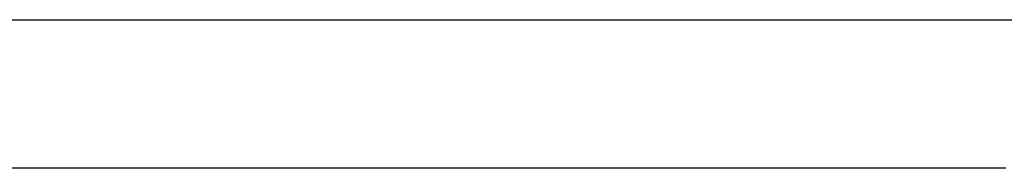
# Model space of a CAD drawing. Extents: x -1765 to 4890, y -3431 to 1272.
# Tile 43 of 189: x 30 to 53.2, y -2466.25 to -2462.75. Entities that reach past the tile are written whole.
import ezdxf

# ---------------------------------------------------------------- set-up
doc = ezdxf.new("R2010")
doc.units = 0
doc.linetypes.add('DASHED', pattern=[15, 7, -8])
doc.layers.get('0').update_dxf_attribs({"linetype": 'CONTINUOUS'})
doc.layers.add('1', color=7, linetype='CONTINUOUS')

# ---------------------------------------------------------------- blocks, each defined once
blk = doc.blocks.new('E7018-24103__129', base_point=(5.047, -2506.251))
at = {"color": 7, "linetype": 'DASHED'}
for p, q in [((35.485, -2466.251), (15.657, -2466.251)), ((35.494, -2466.251), (35.485, -2466.251)), ((35.769, -2466.251), (35.494, -2466.251)), ((35.787, -2466.251), (35.769, -2466.251)), ((36.044, -2466.251), (35.787, -2466.251)), ((36.051, -2466.251), (36.044, -2466.251)), ((36.318, -2466.251), (36.051, -2466.251)), ((36.417, -2466.251), (36.318, -2466.251)), ((37.285, -2466.251), (36.417, -2466.251)), ((37.294, -2466.251), (37.285, -2466.251)), ((37.569, -2466.251), (37.294, -2466.251)), ((37.57, -2466.251), (37.569, -2466.251)), ((37.587, -2466.251), (37.57, -2466.251)), ((37.844, -2466.251), (37.587, -2466.251)), ((37.851, -2466.251), (37.844, -2466.251)), ((37.918, -2466.251), (37.851, -2466.251)), ((38.118, -2466.251), (37.918, -2466.251)), ((38.217, -2466.251), (38.118, -2466.251)), ((38.266, -2466.251), (38.217, -2466.251)), ((38.891, -2466.251), (38.266, -2466.251)), ((38.951, -2466.251), (38.891, -2466.251)), ((38.97, -2466.251), (38.951, -2466.251)), ((39.082, -2466.251), (38.97, -2466.251)), ((39.312, -2466.251), (39.082, -2466.251)), ((39.318, -2466.251), (39.312, -2466.251)), ((39.417, -2466.251), (39.318, -2466.251)), ((39.448, -2466.251), (39.417, -2466.251)), ((39.503, -2466.251), (39.448, -2466.251)), ((39.666, -2466.251), (39.503, -2466.251)), ((39.732, -2466.251), (39.666, -2466.251)), ((39.814, -2466.251), (39.732, -2466.251)), ((40.05, -2466.251), (39.814, -2466.251)), ((40.153, -2466.251), (40.05, -2466.251)), ((40.18, -2466.251), (40.153, -2466.251)), ((40.691, -2466.251), (40.18, -2466.251)), ((40.751, -2466.251), (40.691, -2466.251)), ((40.882, -2466.251), (40.751, -2466.251)), ((41.033, -2466.251), (40.882, -2466.251)), ((41.112, -2466.251), (41.033, -2466.251)), ((41.217, -2466.251), (41.112, -2466.251)), ((41.248, -2466.251), (41.217, -2466.251)), ((41.303, -2466.251), (41.248, -2466.251)), ((41.32, -2466.251), (41.303, -2466.251)), ((41.526, -2466.251), (41.32, -2466.251)), ((41.532, -2466.251), (41.526, -2466.251)), ((41.614, -2466.251), (41.532, -2466.251)), ((41.753, -2466.251), (41.614, -2466.251)), ((41.85, -2466.251), (41.753, -2466.251)), ((41.953, -2466.251), (41.85, -2466.251)), ((41.98, -2466.251), (41.953, -2466.251)), ((42.019, -2466.251), (41.98, -2466.251)), ((42.185, -2466.251), (42.019, -2466.251)), ((42.271, -2466.251), (42.185, -2466.251)), ((42.395, -2466.251), (42.271, -2466.251)), ((42.433, -2466.251), (42.395, -2466.251)), ((42.72, -2466.251), (42.433, -2466.251)), ((42.721, -2466.251), (42.72, -2466.251)), ((42.836, -2466.251), (42.721, -2466.251)), ((42.926, -2466.251), (42.836, -2466.251)), ((42.926, -2466.251), (42.926, -2466.251)), ((43.024, -2466.251), (42.926, -2466.251)), ((43.153, -2466.251), (43.024, -2466.251)), ((43.22, -2466.251), (43.153, -2466.251)), ((43.373, -2466.251), (43.22, -2466.251)), ((43.402, -2466.251), (43.373, -2466.251)), ((43.419, -2466.251), (43.402, -2466.251)), ((43.585, -2466.251), (43.419, -2466.251)), ((43.654, -2466.251), (43.585, -2466.251)), ((43.719, -2466.251), (43.654, -2466.251)), ((43.968, -2466.251), (43.719, -2466.251)), ((44.071, -2466.251), (43.968, -2466.251)), ((44.195, -2466.251), (44.071, -2466.251)), ((44.219, -2466.251), (44.195, -2466.251)), ((44.22, -2466.251), (44.219, -2466.251)), ((44.475, -2466.251), (44.22, -2466.251)), ((44.521, -2466.251), (44.475, -2466.251)), ((44.636, -2466.251), (44.521, -2466.251)), ((44.726, -2466.251), (44.636, -2466.251)), ((44.824, -2466.251), (44.726, -2466.251)), ((45.016, -2466.251), (44.824, -2466.251)), ((45.02, -2466.251), (45.016, -2466.251)), ((45.113, -2466.251), (45.02, -2466.251)), ((45.173, -2466.251), (45.113, -2466.251)), ((45.202, -2466.251), (45.173, -2466.251)), ((45.454, -2466.251), (45.202, -2466.251)), ((45.519, -2466.251), (45.454, -2466.251)), ((45.582, -2466.251), (45.519, -2466.251)), ((45.627, -2466.251), (45.582, -2466.251)), ((45.75, -2466.251), (45.627, -2466.251)), ((45.768, -2466.251), (45.75, -2466.251)), ((45.809, -2466.251), (45.768, -2466.251)), ((45.875, -2466.251), (45.809, -2466.251)), ((46.019, -2466.251), (45.875, -2466.251)), ((46.02, -2466.251), (46.019, -2466.251)), ((46.147, -2466.251), (46.02, -2466.251)), ((46.311, -2466.251), (46.147, -2466.251)), ((46.337, -2466.251), (46.311, -2466.251)), ((46.34, -2466.251), (46.337, -2466.251)), ((46.416, -2466.251), (46.34, -2466.251)), ((46.513, -2466.251), (46.416, -2466.251)), ((46.6, -2466.251), (46.513, -2466.251)), ((46.743, -2466.251), (46.6, -2466.251)), ((46.971, -2466.251), (46.743, -2466.251)), ((46.982, -2466.251), (46.971, -2466.251)), ((47.047, -2466.251), (46.982, -2466.251)), ((47.15, -2466.251), (47.047, -2466.251)), ((47.217, -2466.251), (47.15, -2466.251)), ((47.427, -2466.251), (47.217, -2466.251)), ((47.547, -2466.251), (47.427, -2466.251)), ((47.603, -2466.251), (47.547, -2466.251)), ((47.609, -2466.251), (47.603, -2466.251)), ((47.756, -2466.251), (47.609, -2466.251)), ((47.79, -2466.251), (47.756, -2466.251)), ((47.89, -2466.251), (47.79, -2466.251)), ((48.111, -2466.251), (47.89, -2466.251)), ((48.137, -2466.251), (48.111, -2466.251)), ((48.14, -2466.251), (48.137, -2466.251)), ((48.235, -2466.251), (48.14, -2466.251)), ((48.4, -2466.251), (48.235, -2466.251)), ((48.543, -2466.251), (48.4, -2466.251)), ((48.671, -2466.251), (48.543, -2466.251)), ((48.689, -2466.251), (48.671, -2466.251)), ((48.771, -2466.251), (48.689, -2466.251)), ((48.847, -2466.251), (48.771, -2466.251)), ((48.955, -2466.251), (48.847, -2466.251)), ((49.017, -2466.251), (48.955, -2466.251)), ((49.187, -2466.251), (49.017, -2466.251)), ((49.29, -2466.251), (49.187, -2466.251)), ((49.386, -2466.251), (49.29, -2466.251)), ((49.403, -2466.251), (49.386, -2466.251)), ((49.453, -2466.251), (49.403, -2466.251)), ((49.556, -2466.251), (49.453, -2466.251)), ((49.59, -2466.251), (49.556, -2466.251)), ((49.65, -2466.251), (49.59, -2466.251)), ((49.807, -2466.251), (49.65, -2466.251)), ((49.933, -2466.251), (49.807, -2466.251)), ((50.035, -2466.251), (49.933, -2466.251)), ((50.051, -2466.251), (50.035, -2466.251)), ((50.071, -2466.251), (50.051, -2466.251)), ((50.084, -2466.251), (50.071, -2466.251)), ((50.089, -2466.251), (50.084, -2466.251)), ((50.137, -2466.251), (50.089, -2466.251)), ((50.66, -2466.251), (50.137, -2466.251)), ((50.696, -2466.251), (50.66, -2466.251)), ((50.731, -2466.251), (50.696, -2466.251)), ((50.755, -2466.251), (50.731, -2466.251)), ((50.786, -2466.251), (50.755, -2466.251)), ((50.853, -2466.251), (50.786, -2466.251)), ((50.987, -2466.251), (50.853, -2466.251)), ((51.273, -2466.251), (50.987, -2466.251)), ((51.294, -2466.251), (51.273, -2466.251)), ((51.45, -2466.251), (51.294, -2466.251)), ((51.46, -2466.251), (51.45, -2466.251)), ((51.484, -2466.251), (51.46, -2466.251)), ((51.513, -2466.251), (51.484, -2466.251)), ((51.607, -2466.251), (51.513, -2466.251)), ((51.733, -2466.251), (51.607, -2466.251)), ((51.851, -2466.251), (51.733, -2466.251)), ((51.937, -2466.251), (51.851, -2466.251)), ((52.196, -2466.251), (51.937, -2466.251)), ((52.223, -2466.251), (52.196, -2466.251)), ((52.247, -2466.251), (52.223, -2466.251)), ((52.333, -2466.251), (52.247, -2466.251)), ((52.46, -2466.251), (52.333, -2466.251)), ((52.496, -2466.251), (52.46, -2466.251)), ((52.519, -2466.251), (52.496, -2466.251)), ((52.531, -2466.251), (52.519, -2466.251)), ((52.673, -2466.251), (52.531, -2466.251)), ((52.931, -2466.251), (52.673, -2466.251)), ((53.094, -2466.251), (52.931, -2466.251)), ((53.12, -2466.251), (53.094, -2466.251)), ((53.161, -2466.251), (53.12, -2466.251)), ((53.241, -2466.251), (53.161, -2466.251))]:
    blk.add_line(p, q, dxfattribs=at)
blk = doc.blocks.new('E7018CD_ASSY_2', base_point=(5.047, -2515.251))
blk.add_blockref('E7018-24103__129', (5.047, -2506.251))
blk = doc.blocks.new('SEGMENTS_PT', base_point=(-82.5, -2517.751))
blk.add_blockref('E7018CD_ASSY_2', (5.047, -2515.251))
blk = doc.blocks.new('POGOTOWER_ASSY', base_point=(-102, -2517.751))
blk.add_blockref('SEGMENTS_PT', (-82.5, -2517.751))
blk = doc.blocks.new('DUT_BOARD__162', base_point=(-184.63, -2466.251))
at = {"color": 2, "linetype": 'CONTINUOUS'}
for p, q in [((22.195, -2462.751), (37.805, -2462.751)), ((37.805, -2462.751), (76.875, -2462.751)), ((35.485, -2466.251), (15.657, -2466.251)), ((35.494, -2466.251), (35.485, -2466.251)), ((35.769, -2466.251), (35.494, -2466.251)), ((35.787, -2466.251), (35.769, -2466.251)), ((36.044, -2466.251), (35.787, -2466.251)), ((36.051, -2466.251), (36.044, -2466.251)), ((36.318, -2466.251), (36.051, -2466.251)), ((36.417, -2466.251), (36.318, -2466.251)), ((37.285, -2466.251), (36.417, -2466.251)), ((37.294, -2466.251), (37.285, -2466.251)), ((37.569, -2466.251), (37.294, -2466.251)), ((37.57, -2466.251), (37.569, -2466.251)), ((37.587, -2466.251), (37.57, -2466.251)), ((37.844, -2466.251), (37.587, -2466.251)), ((37.851, -2466.251), (37.844, -2466.251)), ((37.918, -2466.251), (37.851, -2466.251)), ((38.118, -2466.251), (37.918, -2466.251)), ((38.217, -2466.251), (38.118, -2466.251)), ((38.266, -2466.251), (38.217, -2466.251)), ((38.891, -2466.251), (38.266, -2466.251)), ((38.951, -2466.251), (38.891, -2466.251)), ((38.97, -2466.251), (38.951, -2466.251)), ((39.082, -2466.251), (38.97, -2466.251)), ((39.312, -2466.251), (39.082, -2466.251)), ((39.318, -2466.251), (39.312, -2466.251)), ((39.417, -2466.251), (39.318, -2466.251)), ((39.448, -2466.251), (39.417, -2466.251)), ((39.503, -2466.251), (39.448, -2466.251)), ((39.666, -2466.251), (39.503, -2466.251)), ((39.732, -2466.251), (39.666, -2466.251)), ((39.814, -2466.251), (39.732, -2466.251)), ((40.05, -2466.251), (39.814, -2466.251)), ((40.153, -2466.251), (40.05, -2466.251)), ((40.18, -2466.251), (40.153, -2466.251)), ((40.691, -2466.251), (40.18, -2466.251)), ((40.751, -2466.251), (40.691, -2466.251)), ((40.882, -2466.251), (40.751, -2466.251)), ((41.033, -2466.251), (40.882, -2466.251)), ((41.112, -2466.251), (41.033, -2466.251)), ((41.217, -2466.251), (41.112, -2466.251)), ((41.248, -2466.251), (41.217, -2466.251)), ((41.303, -2466.251), (41.248, -2466.251)), ((41.32, -2466.251), (41.303, -2466.251)), ((41.526, -2466.251), (41.32, -2466.251)), ((41.532, -2466.251), (41.526, -2466.251)), ((41.614, -2466.251), (41.532, -2466.251)), ((41.753, -2466.251), (41.614, -2466.251)), ((41.85, -2466.251), (41.753, -2466.251)), ((41.953, -2466.251), (41.85, -2466.251)), ((41.98, -2466.251), (41.953, -2466.251)), ((42.019, -2466.251), (41.98, -2466.251)), ((42.185, -2466.251), (42.019, -2466.251)), ((42.271, -2466.251), (42.185, -2466.251)), ((42.395, -2466.251), (42.271, -2466.251)), ((42.433, -2466.251), (42.395, -2466.251)), ((42.72, -2466.251), (42.433, -2466.251)), ((42.721, -2466.251), (42.72, -2466.251)), ((42.836, -2466.251), (42.721, -2466.251)), ((42.926, -2466.251), (42.836, -2466.251)), ((42.926, -2466.251), (42.926, -2466.251)), ((43.024, -2466.251), (42.926, -2466.251)), ((43.153, -2466.251), (43.024, -2466.251)), ((43.22, -2466.251), (43.153, -2466.251)), ((43.373, -2466.251), (43.22, -2466.251)), ((43.402, -2466.251), (43.373, -2466.251)), ((43.419, -2466.251), (43.402, -2466.251)), ((43.585, -2466.251), (43.419, -2466.251)), ((43.654, -2466.251), (43.585, -2466.251)), ((43.719, -2466.251), (43.654, -2466.251)), ((43.968, -2466.251), (43.719, -2466.251)), ((44.071, -2466.251), (43.968, -2466.251)), ((44.195, -2466.251), (44.071, -2466.251)), ((44.219, -2466.251), (44.195, -2466.251)), ((44.22, -2466.251), (44.219, -2466.251)), ((44.475, -2466.251), (44.22, -2466.251)), ((44.521, -2466.251), (44.475, -2466.251)), ((44.636, -2466.251), (44.521, -2466.251)), ((44.726, -2466.251), (44.636, -2466.251)), ((44.824, -2466.251), (44.726, -2466.251)), ((45.016, -2466.251), (44.824, -2466.251)), ((45.02, -2466.251), (45.016, -2466.251)), ((45.113, -2466.251), (45.02, -2466.251)), ((45.173, -2466.251), (45.113, -2466.251)), ((45.202, -2466.251), (45.173, -2466.251)), ((45.454, -2466.251), (45.202, -2466.251)), ((45.519, -2466.251), (45.454, -2466.251)), ((45.582, -2466.251), (45.519, -2466.251)), ((45.627, -2466.251), (45.582, -2466.251)), ((45.75, -2466.251), (45.627, -2466.251)), ((45.768, -2466.251), (45.75, -2466.251)), ((45.809, -2466.251), (45.768, -2466.251)), ((45.875, -2466.251), (45.809, -2466.251)), ((46.019, -2466.251), (45.875, -2466.251)), ((46.02, -2466.251), (46.019, -2466.251)), ((46.147, -2466.251), (46.02, -2466.251)), ((46.311, -2466.251), (46.147, -2466.251)), ((46.337, -2466.251), (46.311, -2466.251)), ((46.34, -2466.251), (46.337, -2466.251)), ((46.416, -2466.251), (46.34, -2466.251)), ((46.513, -2466.251), (46.416, -2466.251)), ((46.6, -2466.251), (46.513, -2466.251)), ((46.743, -2466.251), (46.6, -2466.251)), ((46.971, -2466.251), (46.743, -2466.251)), ((46.982, -2466.251), (46.971, -2466.251)), ((47.047, -2466.251), (46.982, -2466.251)), ((47.15, -2466.251), (47.047, -2466.251)), ((47.217, -2466.251), (47.15, -2466.251)), ((47.427, -2466.251), (47.217, -2466.251)), ((47.547, -2466.251), (47.427, -2466.251)), ((47.603, -2466.251), (47.547, -2466.251)), ((47.609, -2466.251), (47.603, -2466.251)), ((47.756, -2466.251), (47.609, -2466.251)), ((47.79, -2466.251), (47.756, -2466.251)), ((47.89, -2466.251), (47.79, -2466.251)), ((48.111, -2466.251), (47.89, -2466.251)), ((48.137, -2466.251), (48.111, -2466.251)), ((48.14, -2466.251), (48.137, -2466.251)), ((48.235, -2466.251), (48.14, -2466.251)), ((48.4, -2466.251), (48.235, -2466.251)), ((48.543, -2466.251), (48.4, -2466.251)), ((48.671, -2466.251), (48.543, -2466.251)), ((48.689, -2466.251), (48.671, -2466.251)), ((48.771, -2466.251), (48.689, -2466.251)), ((48.847, -2466.251), (48.771, -2466.251)), ((48.955, -2466.251), (48.847, -2466.251)), ((49.017, -2466.251), (48.955, -2466.251)), ((49.187, -2466.251), (49.017, -2466.251)), ((49.29, -2466.251), (49.187, -2466.251)), ((49.386, -2466.251), (49.29, -2466.251)), ((49.403, -2466.251), (49.386, -2466.251)), ((49.453, -2466.251), (49.403, -2466.251)), ((49.556, -2466.251), (49.453, -2466.251)), ((49.59, -2466.251), (49.556, -2466.251)), ((49.65, -2466.251), (49.59, -2466.251)), ((49.807, -2466.251), (49.65, -2466.251)), ((49.933, -2466.251), (49.807, -2466.251)), ((50.035, -2466.251), (49.933, -2466.251)), ((50.051, -2466.251), (50.035, -2466.251)), ((50.071, -2466.251), (50.051, -2466.251)), ((50.084, -2466.251), (50.071, -2466.251)), ((50.089, -2466.251), (50.084, -2466.251)), ((50.137, -2466.251), (50.089, -2466.251)), ((50.66, -2466.251), (50.137, -2466.251)), ((50.696, -2466.251), (50.66, -2466.251)), ((50.731, -2466.251), (50.696, -2466.251)), ((50.755, -2466.251), (50.731, -2466.251)), ((50.786, -2466.251), (50.755, -2466.251)), ((50.853, -2466.251), (50.786, -2466.251)), ((50.987, -2466.251), (50.853, -2466.251)), ((51.273, -2466.251), (50.987, -2466.251)), ((51.294, -2466.251), (51.273, -2466.251)), ((51.45, -2466.251), (51.294, -2466.251)), ((51.46, -2466.251), (51.45, -2466.251)), ((51.484, -2466.251), (51.46, -2466.251)), ((51.513, -2466.251), (51.484, -2466.251)), ((51.607, -2466.251), (51.513, -2466.251)), ((51.733, -2466.251), (51.607, -2466.251)), ((51.851, -2466.251), (51.733, -2466.251)), ((51.937, -2466.251), (51.851, -2466.251)), ((52.196, -2466.251), (51.937, -2466.251)), ((52.223, -2466.251), (52.196, -2466.251)), ((52.247, -2466.251), (52.223, -2466.251)), ((52.333, -2466.251), (52.247, -2466.251)), ((52.46, -2466.251), (52.333, -2466.251)), ((52.496, -2466.251), (52.46, -2466.251)), ((52.519, -2466.251), (52.496, -2466.251)), ((52.531, -2466.251), (52.519, -2466.251)), ((52.673, -2466.251), (52.531, -2466.251)), ((52.931, -2466.251), (52.673, -2466.251)), ((53.094, -2466.251), (52.931, -2466.251)), ((53.12, -2466.251), (53.094, -2466.251)), ((53.161, -2466.251), (53.12, -2466.251)), ((53.241, -2466.251), (53.161, -2466.251))]:
    blk.add_line(p, q, dxfattribs=at)
blk = doc.blocks.new('STIFF_ASSY_DUTBD_512', base_point=(-220.3, -2466.451))
blk.add_blockref('DUT_BOARD__162', (-184.63, -2466.251))
blk = doc.blocks.new('E7018C_512_ASSY__202', base_point=(-220.3, -2519.751))
for name, p in [('STIFF_ASSY_DUTBD_512', (-220.3, -2466.451)), ('POGOTOWER_ASSY', (-102, -2517.751))]:
    blk.add_blockref(name, p)
blk = doc.blocks.new('SEC1__203', base_point=(-220.3, -2519.751))
blk.add_blockref('E7018C_512_ASSY__202', (-220.3, -2519.751))
blk = doc.blocks.new('VIEW1_POGO_TOWER__234', base_point=(-239.987, -2814.656))
blk.add_blockref('SEC1__203', (-220.3, -2519.751))
blk = doc.blocks.new('SEC_DD__235', base_point=(373.99, -2456.251))
blk.add_blockref('VIEW1_POGO_TOWER__234', (-239.987, -2814.656))
blk = doc.blocks.new('D-E6980-90193-1S11B__236', base_point=(398.638, -2222.889))
at = {"layer": '1'}
blk.add_blockref('SEC_DD__235', (373.99, -2456.251), dxfattribs=at)

msp = doc.modelspace()

# ---------------------------------------------------------------- block references
msp.add_blockref('D-E6980-90193-1S11B__236', (398.638, -2222.889))

doc.saveas('drawing.dxf')
